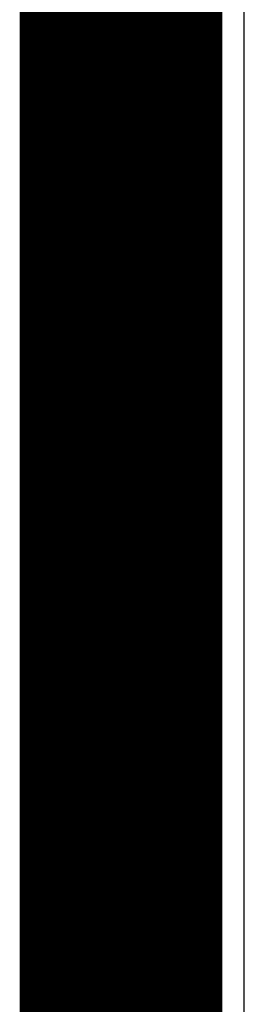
# Model space of a CAD drawing. Header units: millimetres. Extents: x -0.08 to 3.17, y -0.08 to 4.88.
# Tile 4 of 164: x -0.08 to 0.01, y 0.33 to 0.73. Entities that reach past the tile are written whole.
import ezdxf

# ---------------------------------------------------------------- set-up
doc = ezdxf.new("R2010")
doc.units = ezdxf.units.MM
doc.header["$MEASUREMENT"] = 0
for name, color, linetype in [('BottomLayer', 5, 'Continuous'), ('BottomOverlay', 54, 'Continuous'), ('Mechanical3', 76, 'Continuous'), ('Mechanical4', 56, 'Continuous'), ('MidLayer1', 16, 'Continuous'), ('MidLayer2', 76, 'Continuous'), ('TopLayer', 1, 'Continuous')]:
    doc.layers.add(name, color=color, linetype=linetype)

msp = doc.modelspace()

# ---------------------------------------------------------------- linework, layer by layer
at = {"layer": 'BottomLayer'}
msp.add_line((0.01405, 0.0926), (0.01405, 3.74016), dxfattribs=at)
at = {"layer": 'BottomOverlay'}
msp.add_line((-0.00527, -0.00283), (-0.00527, 2.28068), dxfattribs=at)
at = {"layer": 'Mechanical3', "const_width": 0.07874}
msp.add_lwpolyline([(-0.03937, 3.73956), (-0.03937, 0.09238)], dxfattribs=at)
at = {"layer": 'Mechanical4', "const_width": 0.01}
msp.add_lwpolyline([(0, 0.09238), (0, 3.74016)], dxfattribs=at)
at = {"layer": 'MidLayer1'}
msp.add_line((0.01405, 0.0926), (0.01405, 3.74016), dxfattribs=at)
at = {"layer": 'MidLayer2'}
msp.add_line((0.01405, 0.0926), (0.01405, 3.74016), dxfattribs=at)
at = {"layer": 'TopLayer'}
msp.add_line((0.01405, 0.0926), (0.01405, 3.74016), dxfattribs=at)

doc.saveas('drawing.dxf')
